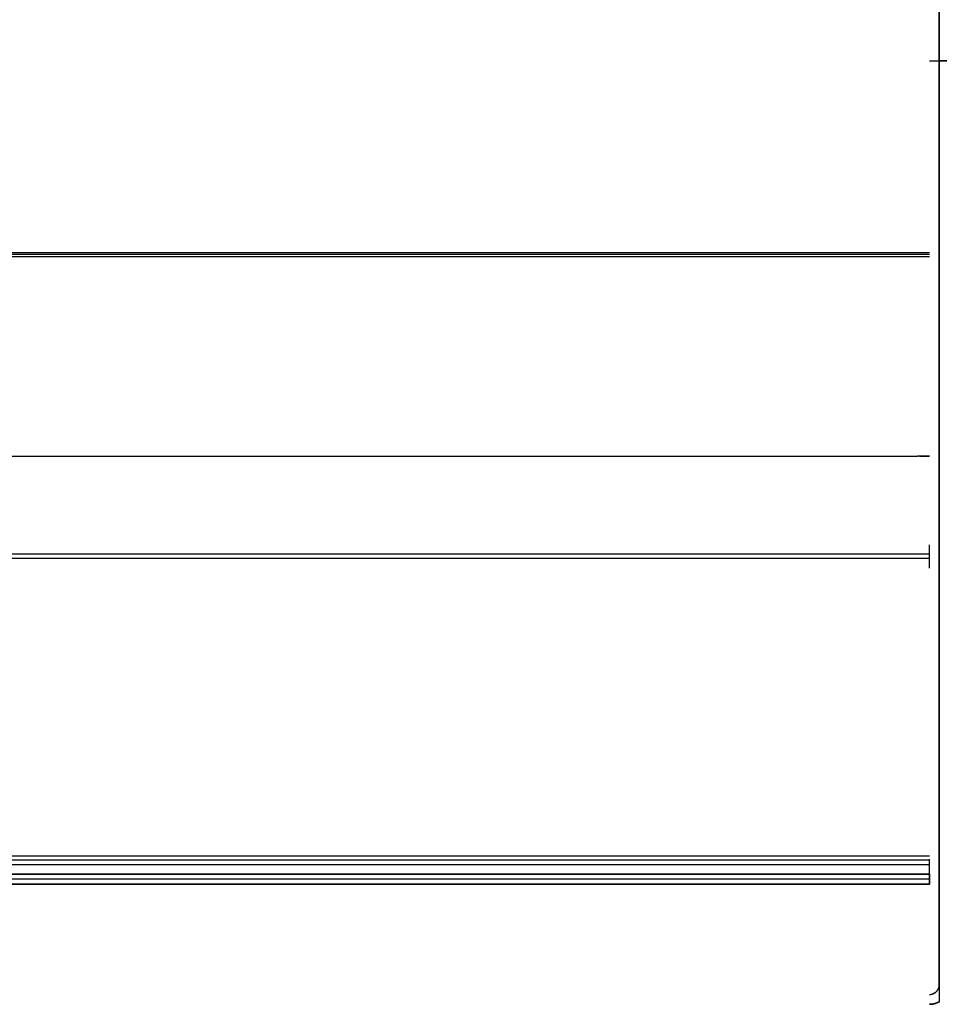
# Model space of a CAD drawing. Header units: millimetres. Extents: x -98 to 98, y -98 to 139.
# Tile 11 of 20: x 2 to 95, y -97 to 3. Entities that reach past the tile are written whole.
import ezdxf

# ---------------------------------------------------------------- set-up
doc = ezdxf.new("R2010")
doc.units = ezdxf.units.MM
doc.header["$MEASUREMENT"] = 0
doc.layers.add('Predefinito', color=5, linetype='Continuous')

# ---------------------------------------------------------------- blocks, each defined once
blk = doc.blocks.new('(#7253) Part1')
at = {"layer": 'Predefinito', "color": 9, "extrusion": (1, 0, 0)}
for points in [[(0, 42.3), (0, -42.3)], [(-0.5, 42.3), (-0.5, -42.3)], [(-1, 42.3), (-1, -42.3)]]:
    blk.add_lwpolyline(points, dxfattribs=at)
blk = doc.blocks.new('(#322) Part3')
at = {"layer": 'Predefinito', "color": 9, "extrusion": (1, 0, 0)}
for points in [[(54, 41.5), (54, -41.5)], [(54, -41.5), (54, 41.5)], [(54, -41.5), (54, 41.5)], [(27.1, -41.5), (27.1, 41.5)], [(27.1, -41.5), (27.1, 41.5)], [(0, 41.5), (0, -41.5)], [(0.2, -41.5), (0.2, 41.5)], [(0.2, -41.5), (0.2, 41.5)], [(-1, 41.5), (-1, -41.5)]]:
    blk.add_lwpolyline(points, dxfattribs=at)
at = {"layer": 'Predefinito', "color": 9}
for points in [[(93.2, 54), (93.2, 0.2)], [(93.2, 54), (94.2, 54)], [(94.2, 54), (94.2, 0.2)], [(-93, 0), (93, 0)], [(94.2, 0.2), (94.199, 0.159), (94.197, 0.118), (94.194, 0.077), (94.189, 0.037), (94.183, -0.004), (94.175, -0.044), (94.166, -0.084), (94.156, -0.124), (94.144, -0.163), (94.131, -0.202), (94.116, -0.24), (94.101, -0.278), (94.084, -0.315), (94.065, -0.352), (94.046, -0.388), (94.025, -0.424), (94.003, -0.458), (93.98, -0.492), (93.956, -0.525), (93.931, -0.557), (93.904, -0.589), (93.877, -0.619), (93.849, -0.649), (93.819, -0.677), (93.789, -0.704), (93.757, -0.731), (93.725, -0.756), (93.692, -0.78), (93.658, -0.803), (93.624, -0.825), (93.588, -0.846), (93.552, -0.865), (93.515, -0.884), (93.478, -0.901), (93.44, -0.916), (93.402, -0.931), (93.363, -0.944), (93.324, -0.956), (93.284, -0.966), (93.244, -0.975), (93.204, -0.983), (93.163, -0.989), (93.123, -0.994), (93.082, -0.997), (93.041, -0.999), (93, -1)], [(93.2, 0.2), (93.2, 0.193), (93.2, 0.186), (93.199, 0.18), (93.198, 0.173), (93.197, 0.166), (93.196, 0.159), (93.194, 0.153), (93.193, 0.146), (93.191, 0.139), (93.188, 0.133), (93.186, 0.127), (93.183, 0.12), (93.181, 0.114), (93.178, 0.108), (93.174, 0.102), (93.171, 0.096), (93.167, 0.09), (93.163, 0.085), (93.159, 0.079), (93.155, 0.074), (93.151, 0.069), (93.146, 0.063), (93.141, 0.059), (93.137, 0.054), (93.131, 0.049), (93.126, 0.045), (93.121, 0.041), (93.115, 0.037), (93.11, 0.033), (93.104, 0.029), (93.098, 0.026), (93.092, 0.022), (93.086, 0.019), (93.08, 0.017), (93.073, 0.014), (93.067, 0.012), (93.061, 0.009), (93.054, 0.007), (93.047, 0.006), (93.041, 0.004), (93.034, 0.003), (93.027, 0.002), (93.02, 0.001), (93.014, 0), (93.007, 0), (93, 0)], [(-93, -1), (93, -1)]]:
    blk.add_lwpolyline(points, dxfattribs=at)
blk = doc.blocks.new('(#2031) Part10')
at = {"layer": 'Predefinito', "color": 9, "extrusion": (1, 0, 0)}
for points in [[(9.5, -93.5), (9.5, 92.5)], [(9.5, -93.5), (9.5, 92.5)], [(9.5, -93.5), (9.5, 92.5)], [(5, -93.5), (5, 92.5)], [(5, -93.5), (5, 92.5)], [(0.5, 92.5), (0.5, -93.5)], [(0.5, 92.5), (0.5, -93.5)], [(0, -93.5), (0, 92.5)], [(-1, -93.5), (-1, 92.5)]]:
    blk.add_lwpolyline(points, dxfattribs=at)
blk = doc.blocks.new('(#5198) Part8')
at = {"layer": 'Predefinito', "color": 9}
for points in [[(-91, 150.635), (93.5, 150.635)], [(-0.5, -609.365), (-0.5, 150.635)], [(93.5, 150.635), (93.5, -609.365)], [(93.5, 150.635), (95.232, 150.635)], [(93.5, -229.365), (-94.5, -229.365)], [(93.5, -609.365), (-94.5, -609.365)], [(93.5, -609.365), (95.232, -609.365)]]:
    blk.add_lwpolyline(points, dxfattribs=at)
at = {"layer": 'Predefinito', "color": 9, "extrusion": (1, 0, 0)}
for points in [[(150.635, -1), (150.635, 0)], [(150.635, 0), (150.635, -1)], [(150.635, 1), (150.635, -0.732)], [(-609.365, 0), (-609.365, -1)], [(-609.365, 0), (-609.365, -1)], [(-609.365, 1), (-609.365, -0.732)]]:
    blk.add_lwpolyline(points, dxfattribs=at)
at = {"layer": 'Predefinito', "color": 9, "extrusion": (0, 1, 0)}
for points in [[(-94.5, 1), (-94.5, 0.978), (-94.499, 0.955), (-94.498, 0.933), (-94.496, 0.91), (-94.494, 0.887), (-94.491, 0.864), (-94.487, 0.841), (-94.483, 0.818), (-94.479, 0.795), (-94.474, 0.771), (-94.468, 0.748), (-94.461, 0.725), (-94.454, 0.702), (-94.447, 0.678), (-94.439, 0.655), (-94.43, 0.632), (-94.42, 0.609), (-94.41, 0.586), (-94.4, 0.563), (-94.388, 0.541), (-94.376, 0.518), (-94.364, 0.496), (-94.351, 0.474), (-94.337, 0.453), (-94.323, 0.432), (-94.308, 0.411), (-94.292, 0.39), (-94.276, 0.37), (-94.26, 0.35), (-94.243, 0.33), (-94.225, 0.311), (-94.207, 0.293), (-94.189, 0.275), (-94.17, 0.257), (-94.15, 0.24), (-94.13, 0.224), (-94.11, 0.208), (-94.089, 0.192), (-94.068, 0.177), (-94.047, 0.163), (-94.026, 0.149), (-94.004, 0.136), (-93.982, 0.124), (-93.959, 0.112), (-93.937, 0.1), (-93.914, 0.09), (-93.891, 0.08), (-93.868, 0.07), (-93.845, 0.061), (-93.822, 0.053), (-93.798, 0.046), (-93.775, 0.039), (-93.752, 0.032), (-93.729, 0.026), (-93.705, 0.021), (-93.682, 0.017), (-93.659, 0.013), (-93.636, 0.009), (-93.613, 0.006), (-93.59, 0.004), (-93.567, 0.002), (-93.545, 0.001), (-93.522, 0), (-93.5, 0)], [(-95.228, -0.008), (-95.253, 0.037), (-95.277, 0.081), (-95.299, 0.127), (-95.321, 0.172), (-95.341, 0.218), (-95.36, 0.264), (-95.377, 0.31), (-95.394, 0.357), (-95.409, 0.403), (-95.423, 0.45), (-95.436, 0.496), (-95.447, 0.543), (-95.457, 0.59), (-95.467, 0.636), (-95.475, 0.682), (-95.482, 0.729), (-95.487, 0.775), (-95.492, 0.82), (-95.495, 0.866), (-95.498, 0.911), (-95.5, 0.956), (-95.5, 1)], [(-95.5, 1), (-95.499, 0.932), (-95.495, 0.864), (-95.49, 0.795), (-95.481, 0.728), (-95.471, 0.66), (-95.458, 0.593), (-95.443, 0.526), (-95.426, 0.46), (-95.406, 0.395), (-95.385, 0.33), (-95.361, 0.266), (-95.334, 0.203), (-95.306, 0.141), (-95.276, 0.08), (-95.243, 0.02), (-95.209, -0.039)], [(-94.5, 1), (-94.499, 0.966), (-94.498, 0.932), (-94.495, 0.898), (-94.491, 0.864), (-94.485, 0.83), (-94.479, 0.797), (-94.472, 0.763), (-94.463, 0.73), (-94.453, 0.697), (-94.442, 0.665), (-94.43, 0.633), (-94.417, 0.602), (-94.403, 0.571), (-94.388, 0.54), (-94.372, 0.51), (-94.354, 0.48), (-94.336, 0.452), (-94.317, 0.423), (-94.297, 0.396), (-94.276, 0.369), (-94.254, 0.343), (-94.231, 0.317), (-94.207, 0.293), (-94.183, 0.269), (-94.157, 0.246), (-94.131, 0.224), (-94.104, 0.203), (-94.077, 0.183), (-94.048, 0.164), (-94.02, 0.146), (-93.99, 0.128), (-93.96, 0.112), (-93.929, 0.097), (-93.898, 0.083), (-93.867, 0.07), (-93.835, 0.058), (-93.803, 0.047), (-93.77, 0.037), (-93.737, 0.028), (-93.703, 0.021), (-93.67, 0.015), (-93.636, 0.009), (-93.602, 0.005), (-93.568, 0.002), (-93.534, 0.001), (-93.5, 0)], [(-94.5, 1), (-94.5, 0.978), (-94.499, 0.955), (-94.498, 0.933), (-94.496, 0.91), (-94.494, 0.887), (-94.491, 0.864), (-94.487, 0.841), (-94.483, 0.818), (-94.479, 0.795), (-94.474, 0.771), (-94.468, 0.748), (-94.461, 0.725), (-94.454, 0.702), (-94.447, 0.678), (-94.439, 0.655), (-94.43, 0.632), (-94.42, 0.609), (-94.41, 0.586), (-94.4, 0.563), (-94.388, 0.541), (-94.376, 0.518), (-94.364, 0.496), (-94.351, 0.474), (-94.337, 0.453), (-94.323, 0.432), (-94.308, 0.411), (-94.292, 0.39), (-94.276, 0.37), (-94.26, 0.35), (-94.243, 0.33), (-94.225, 0.311), (-94.207, 0.293), (-94.189, 0.275), (-94.17, 0.257), (-94.15, 0.24), (-94.13, 0.224), (-94.11, 0.208), (-94.089, 0.192), (-94.068, 0.177), (-94.047, 0.163), (-94.026, 0.149), (-94.004, 0.136), (-93.982, 0.124), (-93.959, 0.112), (-93.937, 0.1), (-93.914, 0.09), (-93.891, 0.08), (-93.868, 0.07), (-93.845, 0.061), (-93.822, 0.053), (-93.798, 0.046), (-93.775, 0.039), (-93.752, 0.032), (-93.729, 0.026), (-93.705, 0.021), (-93.682, 0.017), (-93.659, 0.013), (-93.636, 0.009), (-93.613, 0.006), (-93.59, 0.004), (-93.567, 0.002), (-93.545, 0.001), (-93.522, 0), (-93.5, 0)], [(-95.228, -0.008), (-95.253, 0.037), (-95.277, 0.081), (-95.299, 0.127), (-95.321, 0.172), (-95.341, 0.218), (-95.36, 0.264), (-95.377, 0.31), (-95.394, 0.357), (-95.409, 0.403), (-95.423, 0.45), (-95.436, 0.496), (-95.447, 0.543), (-95.457, 0.59), (-95.467, 0.636), (-95.475, 0.682), (-95.482, 0.729), (-95.487, 0.775), (-95.492, 0.82), (-95.495, 0.866), (-95.498, 0.911), (-95.5, 0.956), (-95.5, 1)]]:
    blk.add_lwpolyline(points, dxfattribs=at)
blk = doc.blocks.new('(#172) Part2')
at = {"layer": 'Predefinito', "color": 9, "extrusion": (1, 0, 0)}
for points in [[(62.958, 18.144), (62.535, 19.05)], [(1.845, -10.354), (62.958, 18.144)], [(62.535, 19.05), (1.423, -9.447)], [(32.19, 4.9), (32.19, 3.796)], [(1.845, -10.354), (1.423, -9.447)], [(-1, -8.541), (-0.999, -8.601), (-0.996, -8.662), (-0.992, -8.723), (-0.985, -8.784), (-0.977, -8.846), (-0.966, -8.907), (-0.954, -8.969), (-0.939, -9.03), (-0.923, -9.091), (-0.905, -9.152), (-0.884, -9.212), (-0.862, -9.271), (-0.838, -9.331), (-0.811, -9.389), (-0.783, -9.446), (-0.753, -9.503), (-0.722, -9.559), (-0.688, -9.613), (-0.653, -9.667), (-0.616, -9.719), (-0.578, -9.77), (-0.538, -9.819), (-0.497, -9.868), (-0.454, -9.914), (-0.41, -9.959), (-0.365, -10.003), (-0.319, -10.044), (-0.272, -10.085), (-0.224, -10.123), (-0.175, -10.16), (-0.125, -10.195), (-0.075, -10.228), (-0.023, -10.26), (0.029, -10.29), (0.083, -10.319), (0.139, -10.346), (0.195, -10.372), (0.252, -10.396), (0.311, -10.419), (0.37, -10.439), (0.43, -10.458), (0.491, -10.475), (0.553, -10.491), (0.616, -10.504), (0.678, -10.515), (0.742, -10.524), (0.805, -10.532), (0.869, -10.537), (0.933, -10.54), (0.997, -10.541), (1.061, -10.54), (1.125, -10.537), (1.189, -10.532), (1.252, -10.525), (1.314, -10.516), (1.377, -10.505), (1.438, -10.493), (1.499, -10.478), (1.559, -10.461), (1.618, -10.443), (1.677, -10.423), (1.734, -10.402), (1.79, -10.378), (1.845, -10.354)], [(1.423, -9.447), (1.395, -9.46), (1.367, -9.471), (1.338, -9.482), (1.309, -9.492), (1.28, -9.501), (1.25, -9.509), (1.219, -9.517), (1.188, -9.523), (1.157, -9.529), (1.126, -9.533), (1.094, -9.537), (1.062, -9.539), (1.031, -9.541), (0.999, -9.541), (0.967, -9.541), (0.935, -9.539), (0.903, -9.536), (0.871, -9.533), (0.839, -9.528), (0.808, -9.522), (0.777, -9.516), (0.746, -9.508), (0.715, -9.5), (0.685, -9.49), (0.655, -9.48), (0.626, -9.469), (0.597, -9.457), (0.569, -9.444), (0.542, -9.43), (0.515, -9.415), (0.488, -9.4), (0.463, -9.385), (0.437, -9.368), (0.413, -9.35), (0.388, -9.332), (0.364, -9.313), (0.34, -9.293), (0.317, -9.272), (0.295, -9.25), (0.273, -9.228), (0.252, -9.204), (0.231, -9.18), (0.211, -9.156), (0.192, -9.13), (0.173, -9.104), (0.156, -9.077), (0.139, -9.05), (0.123, -9.022), (0.108, -8.994), (0.094, -8.965), (0.081, -8.936), (0.069, -8.906), (0.058, -8.876), (0.048, -8.846), (0.039, -8.816), (0.03, -8.785), (0.023, -8.755), (0.017, -8.724), (0.012, -8.693), (0.007, -8.663), (0.004, -8.632), (0.002, -8.602), (0, -8.571), (0, -8.541)], [(0.423, -10.456), (0.423, -9.358)], [(0, 8.186), (0, -8.541)], [(-0.5, -8.541), (-0.5, 8.186)], [(-1, -8.541), (-1, 8.186)]]:
    blk.add_lwpolyline(points, dxfattribs=at)
at = {"layer": 'Predefinito', "color": 9}
for points in [[(94, 62.958), (-94, 62.958)], [(-94, 62.747), (94, 62.747)], [(94, 62.535), (-94, 62.535)], [(-94, 31.007), (-94, 33.373)], [(-94, 32.402), (94, 32.402)], [(-94, 31.979), (94, 31.979)], [(-94, 1.845), (94, 1.845)], [(-94, -0.645), (-94, 1.531)], [(-94, 1.423), (94, 1.423)], [(94, 1), (-94, 1)], [(94, 1), (-94, 1)], [(-94, 0), (-94, -1)], [(-94, -1), (-94, 0)], [(94, 0), (-94, 0)], [(-94, 0), (94, 0)], [(-94, -1), (-94, 0)], [(-94, 0), (94, 0)], [(-94, -0.5), (94, -0.5)], [(94, -1), (-94, -1)], [(-94, -1), (94, -1)]]:
    blk.add_lwpolyline(points, dxfattribs=at)
blk = doc.blocks.new('(#6308) Assem1')
at = {"layer": 'Predefinito'}
for name, p in [('(#7253) Part1', (0, -71.916, 180.316)), ('(#322) Part3', (-0.2, -70.916, 180.291))]:
    blk.add_blockref(name, p, dxfattribs=at)
at = {"layer": 'Predefinito', "extrusion": (-1, 2.91183e-15, -3.44586e-15), "rotation": 90.00000000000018}
blk.add_blockref('(#5198) Part8', (122.095, 140.275, -95), dxfattribs=at)
at = {"layer": 'Predefinito', "extrusion": (0, -1, 3.44169e-15), "rotation": 180}
blk.add_blockref('(#172) Part2', (0, 222.616, -18.641), dxfattribs=at)
at = {"layer": 'Predefinito', "rotation": 179.9999999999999}
blk.add_blockref('(#2031) Part10', (0, -721.959, 139.775), dxfattribs=at)

msp = doc.modelspace()

# ---------------------------------------------------------------- block references
at = {"layer": 'Predefinito', "extrusion": (0, -1, 0)}
msp.add_blockref('(#6308) Assem1', (0, 733.631, -139.224), dxfattribs=at)

doc.saveas('drawing.dxf')
